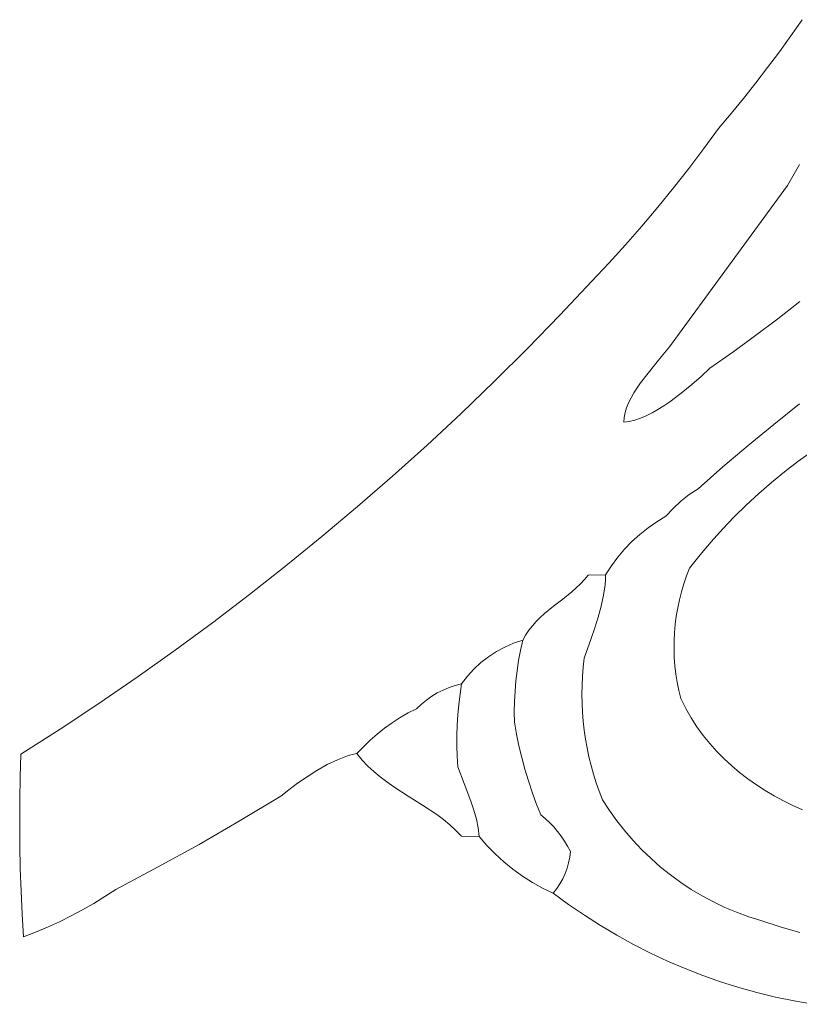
# Model space of a CAD drawing. Header units: inches. Extents: x 37.2 to 70.6, y 17.4 to 61.6.
# Tile 1 of 15: x 37.2 to 43, y 23.9 to 31.2. Entities that reach past the tile are written whole.
import ezdxf

# ---------------------------------------------------------------- set-up
doc = ezdxf.new("R2010")
doc.units = ezdxf.units.IN
doc.header["$MEASUREMENT"] = 0
doc.layers.add('10_CLOSED_AREAS', color=7, linetype='CONTINUOUS', lineweight=18)

msp = doc.modelspace()

# ---------------------------------------------------------------- linework, layer by layer
at = {"layer": '10_CLOSED_AREAS'}
for points in [[(43.017, 31.2006), (42.9331, 31.0809), (42.8475, 30.9625), (42.7602, 30.8454), (42.671, 30.7296), (42.5802, 30.6152), (42.4876, 30.5021), (42.3933, 30.3904), (42.2848, 30.2409), (42.1736, 30.0934), (42.0597, 29.948), (41.9432, 29.8048), (41.8241, 29.6636), (41.7024, 29.5247), (41.5782, 29.388), (41.4515, 29.2535), (41.2142, 29.0014), (40.9729, 28.7534), (40.7276, 28.5094), (40.4784, 28.2697), (40.2254, 28.0341), (39.9686, 27.8027), (39.708, 27.5756), (39.4438, 27.3529), (39.1759, 27.1345), (38.9045, 26.9206), (38.6295, 26.7111), (38.3511, 26.5062), (38.0693, 26.3058), (37.7841, 26.1099), (37.4956, 25.9188), (37.2039, 25.7323), (37.1985, 25.5624), (37.1954, 25.3925), (37.1944, 25.2225), (37.1956, 25.0526), (37.1989, 24.8827), (37.2044, 24.7128), (37.2121, 24.5431), (37.222, 24.3734), (37.3124, 24.4081), (37.4016, 24.4456), (37.4895, 24.4858), (37.5762, 24.5286), (37.6615, 24.5741), (37.7454, 24.6221), (37.8278, 24.6728), (37.9087, 24.7259), (38.2207, 24.8909), (38.5294, 25.0617), (38.8348, 25.2382), (39.1368, 25.4206), (39.1961, 25.4672), (39.2619, 25.5162), (39.3326, 25.5653), (39.4066, 25.6125), (39.4823, 25.6554), (39.5581, 25.692), (39.5956, 25.7071), (39.6325, 25.7199), (39.6687, 25.7299), (39.7039, 25.737), (39.7518, 25.7883), (39.802, 25.837), (39.8546, 25.8831), (39.9094, 25.9265), (39.9662, 25.9672), (40.0251, 26.005), (40.0858, 26.0399), (40.1482, 26.0718), (40.1836, 26.1053), (40.2211, 26.136), (40.2607, 26.1638), (40.3021, 26.1887), (40.3452, 26.2105), (40.3899, 26.2291), (40.4359, 26.2445), (40.4831, 26.2565), (40.5265, 26.3135), (40.5743, 26.3663), (40.6263, 26.4146), (40.6822, 26.4582), (40.7416, 26.4969), (40.8042, 26.5304), (40.8696, 26.5586), (40.9376, 26.5812), (40.9587, 26.6198), (40.9827, 26.6557), (41.0091, 26.6893), (41.0377, 26.7208), (41.0682, 26.7507), (41.1001, 26.7793), (41.167, 26.8338), (41.2356, 26.8871), (41.3033, 26.9418), (41.3359, 26.9706), (41.3672, 27.0008), (41.3969, 27.0326), (41.4246, 27.0666), (41.5545, 27.0682), (41.5976, 27.1349), (41.6448, 27.1985), (41.6959, 27.2589), (41.7507, 27.3157), (41.809, 27.369), (41.8707, 27.4184), (41.9356, 27.4638), (42.0035, 27.505), (42.0573, 27.5628), (42.1152, 27.6162), (42.1771, 27.665), (42.2425, 27.709), (42.4275, 27.8716), (42.6151, 28.031), (42.8054, 28.1872), (42.9982, 28.3401)], [(42.9959, 30.1217), (42.907, 29.9672), (42.0286, 28.7645), (41.9811, 28.7052), (41.9269, 28.6401), (41.8701, 28.5706), (41.8147, 28.4979), (41.7649, 28.4236), (41.7435, 28.3862), (41.7249, 28.349), (41.7099, 28.312), (41.6988, 28.2755), (41.6923, 28.2396), (41.6907, 28.2045), (41.73, 28.2095), (41.7709, 28.2195), (41.813, 28.234), (41.856, 28.2525), (41.8997, 28.2745), (41.9436, 28.2995), (41.9876, 28.327), (42.0312, 28.3565), (42.1161, 28.4196), (42.1959, 28.4849), (42.2681, 28.5482), (42.33, 28.6058), (42.5, 28.7268), (42.6685, 28.8499), (42.8354, 28.975), (43.0008, 29.1022)], [(43.0008, 29.1022), (42.8354, 28.975), (42.6685, 28.8499), (42.5, 28.7268), (42.33, 28.6058), (42.2681, 28.5482), (42.1959, 28.4849), (42.1161, 28.4196), (42.0312, 28.3565), (41.9876, 28.327), (41.9436, 28.2995), (41.8997, 28.2745), (41.856, 28.2525), (41.813, 28.234), (41.7709, 28.2195), (41.73, 28.2095), (41.6907, 28.2045), (41.6923, 28.2396), (41.6988, 28.2755), (41.7099, 28.312), (41.7249, 28.349), (41.7435, 28.3862), (41.7649, 28.4236), (41.8147, 28.4979), (41.8701, 28.5706), (41.9269, 28.6401), (41.9811, 28.7052), (42.0286, 28.7645), (42.907, 29.9672), (42.9959, 30.1217)], [(42.9982, 28.3401), (42.8054, 28.1872), (42.6151, 28.031), (42.4275, 27.8716), (42.2425, 27.709), (42.1771, 27.665), (42.1152, 27.6162), (42.0573, 27.5628), (42.0035, 27.505), (41.9356, 27.4638), (41.8707, 27.4184), (41.809, 27.369), (41.7507, 27.3157), (41.6959, 27.2589), (41.6448, 27.1985), (41.5976, 27.1349), (41.5545, 27.0682), (41.5532, 27.0315), (41.5499, 26.9937), (41.538, 26.9156), (41.5203, 26.8353), (41.4982, 26.754), (41.4732, 26.6732), (41.4467, 26.5943), (41.3952, 26.4477), (41.3877, 26.3807), (41.3823, 26.3136), (41.3791, 26.2465), (41.378, 26.1794), (41.3791, 26.1124), (41.3823, 26.0454), (41.3877, 25.9787), (41.3952, 25.9122), (41.4048, 25.8459), (41.4166, 25.78), (41.4304, 25.7144), (41.4463, 25.6493), (41.4644, 25.5846), (41.4845, 25.5205), (41.5067, 25.457), (41.531, 25.3941), (41.583, 25.3137), (41.6384, 25.2361), (41.6972, 25.1614), (41.7591, 25.0897), (41.8242, 25.021), (41.8923, 24.9555), (41.9632, 24.8932), (42.0368, 24.8343), (42.1131, 24.7788), (42.1918, 24.7268), (42.273, 24.6785), (42.3564, 24.6338), (42.4419, 24.5929), (42.5295, 24.5559), (42.6189, 24.5229), (42.7101, 24.494), (42.8544, 24.4467), (43.0005, 24.4062)], [(43.0876, 27.985), (42.9855, 27.9115), (42.8857, 27.835), (42.7884, 27.7554), (42.6935, 27.6728), (42.6011, 27.5873), (42.5113, 27.499), (42.4243, 27.4079), (42.3399, 27.314), (42.2584, 27.2174), (42.1797, 27.1182), (42.157, 27.0601), (42.1367, 27.0013), (42.1188, 26.9419), (42.1034, 26.8819), (42.0906, 26.8215), (42.0801, 26.7606), (42.0722, 26.6994), (42.0668, 26.638), (42.0638, 26.5763), (42.0634, 26.5146), (42.0655, 26.4529), (42.0701, 26.3913), (42.0772, 26.3298), (42.0868, 26.2685), (42.099, 26.2074), (42.1137, 26.1468), (42.1505, 26.0738), (42.1906, 26.0038), (42.2338, 25.9369), (42.2801, 25.8729), (42.3292, 25.8119), (42.381, 25.7537), (42.4355, 25.6983), (42.4924, 25.6457), (42.5516, 25.5959), (42.613, 25.5487), (42.6765, 25.5041), (42.742, 25.4621), (42.8092, 25.4227), (42.8781, 25.3857), (42.9485, 25.3511), (43.0203, 25.3189)], [(43.0203, 25.3189), (42.9485, 25.3511), (42.8781, 25.3857), (42.8092, 25.4227), (42.742, 25.4621), (42.6765, 25.5041), (42.613, 25.5487), (42.5516, 25.5959), (42.4924, 25.6457), (42.4355, 25.6983), (42.381, 25.7537), (42.3292, 25.8119), (42.2801, 25.8729), (42.2338, 25.9369), (42.1906, 26.0038), (42.1505, 26.0738), (42.1137, 26.1468), (42.099, 26.2074), (42.0868, 26.2685), (42.0772, 26.3298), (42.0701, 26.3913), (42.0655, 26.4529), (42.0634, 26.5146), (42.0638, 26.5763), (42.0668, 26.638), (42.0722, 26.6994), (42.0801, 26.7606), (42.0906, 26.8215), (42.1034, 26.8819), (42.1188, 26.9419), (42.1367, 27.0013), (42.157, 27.0601), (42.1797, 27.1182), (42.2584, 27.2174), (42.3399, 27.314), (42.4243, 27.4079), (42.5113, 27.499), (42.6011, 27.5873), (42.6935, 27.6728), (42.7884, 27.7554), (42.8857, 27.835), (42.9855, 27.9115), (43.0876, 27.985)], [(43.0005, 24.4062), (42.8544, 24.4467), (42.7101, 24.494), (42.6189, 24.5229), (42.5295, 24.5559), (42.4419, 24.5929), (42.3564, 24.6338), (42.273, 24.6785), (42.1918, 24.7268), (42.1131, 24.7788), (42.0368, 24.8343), (41.9632, 24.8932), (41.8923, 24.9555), (41.8242, 25.021), (41.7591, 25.0897), (41.6972, 25.1614), (41.6384, 25.2361), (41.583, 25.3137), (41.531, 25.3941), (41.5067, 25.457), (41.4845, 25.5205), (41.4644, 25.5846), (41.4463, 25.6493), (41.4304, 25.7144), (41.4166, 25.78), (41.4048, 25.8459), (41.3952, 25.9122), (41.3877, 25.9787), (41.3823, 26.0454), (41.3791, 26.1124), (41.378, 26.1794), (41.3791, 26.2465), (41.3823, 26.3136), (41.3877, 26.3807), (41.3952, 26.4477), (41.4467, 26.5943), (41.4732, 26.6732), (41.4982, 26.754), (41.5203, 26.8353), (41.538, 26.9156), (41.5499, 26.9937), (41.5532, 27.0315), (41.5545, 27.0682), (41.4246, 27.0666), (41.3969, 27.0326), (41.3672, 27.0008), (41.3359, 26.9706), (41.3033, 26.9418), (41.2356, 26.8871), (41.167, 26.8338), (41.1001, 26.7793), (41.0682, 26.7507), (41.0377, 26.7208), (41.0091, 26.6893), (40.9827, 26.6557), (40.9587, 26.6198), (40.9376, 26.5812), (40.9212, 26.5061), (40.9072, 26.4305), (40.8957, 26.3546), (40.8867, 26.2784), (40.8801, 26.2019), (40.876, 26.1253), (40.8744, 26.0485), (40.8753, 25.9716), (40.8913, 25.8833), (40.9098, 25.7954), (40.9307, 25.7081), (40.954, 25.6215), (40.9798, 25.5356), (41.008, 25.4504), (41.0386, 25.366), (41.0715, 25.2825), (41.1055, 25.2538), (41.1378, 25.2235), (41.1684, 25.1915), (41.1971, 25.1579), (41.224, 25.1228), (41.2489, 25.0862), (41.2719, 25.0483), (41.2927, 25.0091), (41.2875, 24.9665), (41.279, 24.9246), (41.2674, 24.8836), (41.2527, 24.8437), (41.2351, 24.805), (41.2145, 24.7677), (41.1911, 24.732), (41.1649, 24.698), (41.2794, 24.6138), (41.3965, 24.5335), (41.5159, 24.4572), (41.6376, 24.385), (41.7615, 24.3169), (41.8874, 24.253), (42.0154, 24.1932), (42.1451, 24.1377), (42.2766, 24.0864), (42.4098, 24.0395), (42.5445, 23.9969), (42.6806, 23.9588), (42.818, 23.925), (42.9567, 23.8958), (43.0964, 23.8711)]]:
    msp.add_lwpolyline(points, dxfattribs=at)
for points in [[(41.1649, 24.698), (41.1911, 24.732), (41.2145, 24.7677), (41.2351, 24.805), (41.2527, 24.8437), (41.2674, 24.8836), (41.279, 24.9246), (41.2875, 24.9665), (41.2927, 25.0091), (41.2719, 25.0483), (41.2489, 25.0862), (41.224, 25.1228), (41.1971, 25.1579), (41.1684, 25.1915), (41.1378, 25.2235), (41.1055, 25.2538), (41.0715, 25.2825), (41.0386, 25.366), (41.008, 25.4504), (40.9798, 25.5356), (40.954, 25.6215), (40.9307, 25.7081), (40.9098, 25.7954), (40.8913, 25.8833), (40.8753, 25.9716), (40.8744, 26.0485), (40.876, 26.1253), (40.8801, 26.2019), (40.8867, 26.2784), (40.8957, 26.3546), (40.9072, 26.4305), (40.9212, 26.5061), (40.9376, 26.5812), (40.8696, 26.5586), (40.8042, 26.5304), (40.7416, 26.4969), (40.6822, 26.4582), (40.6263, 26.4146), (40.5743, 26.3663), (40.5265, 26.3135), (40.4831, 26.2565), (40.4708, 26.18), (40.4609, 26.1033), (40.4536, 26.0263), (40.4487, 25.9491), (40.4463, 25.8718), (40.4464, 25.7945), (40.449, 25.7171), (40.4541, 25.6399), (40.5013, 25.5152), (40.5518, 25.3828), (40.5744, 25.3157), (40.5931, 25.249), (40.6065, 25.1836), (40.6129, 25.1201), (40.6705, 25.0537), (40.7317, 24.9909), (40.7963, 24.9319), (40.8642, 24.8768), (40.9352, 24.8257), (41.0091, 24.7788), (41.0857, 24.7362)], [(40.4541, 25.6399), (40.449, 25.7171), (40.4464, 25.7945), (40.4463, 25.8718), (40.4487, 25.9491), (40.4536, 26.0263), (40.4609, 26.1033), (40.4708, 26.18), (40.4831, 26.2565), (40.4359, 26.2445), (40.3899, 26.2291), (40.3452, 26.2105), (40.3021, 26.1887), (40.2607, 26.1638), (40.2211, 26.136), (40.1836, 26.1053), (40.1482, 26.0718), (40.0858, 26.0399), (40.0251, 26.005), (39.9662, 25.9672), (39.9094, 25.9265), (39.8546, 25.8831), (39.802, 25.837), (39.7518, 25.7883), (39.7039, 25.737), (39.7423, 25.6894), (39.7843, 25.645), (39.8295, 25.6034), (39.8773, 25.5641), (39.9272, 25.5266), (39.9789, 25.4907), (40.0854, 25.4217), (40.1929, 25.3537), (40.2976, 25.2832), (40.3476, 25.2461), (40.3956, 25.207), (40.4409, 25.1658), (40.4831, 25.1218), (40.6129, 25.1201), (40.6065, 25.1836), (40.5931, 25.249), (40.5744, 25.3157), (40.5518, 25.3828), (40.5013, 25.5152)]]:
    msp.add_lwpolyline(points, close=True, dxfattribs=at)

doc.saveas('drawing.dxf')
